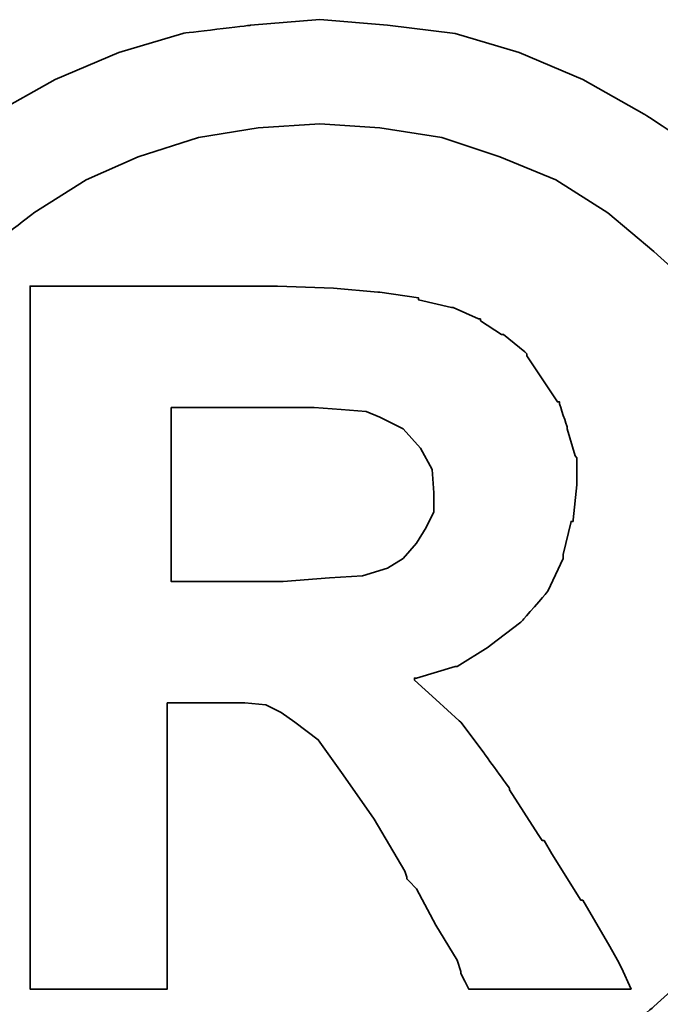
# Model space of a CAD drawing. Header units: millimetres. Extents: x -227 to 3135, y -1502 to 860.
# Tile 169 of 256: x 8.117 to 8.895, y -694.952 to -693.755. Entities that reach past the tile are written whole.
import ezdxf

# ---------------------------------------------------------------- set-up
doc = ezdxf.new("R2010")
doc.units = ezdxf.units.MM
doc.layers.add('DIM', color=4, linetype='CONTINUOUS')
doc.layers.add('layer 1', color=7, linetype='CONTINUOUS')

# ---------------------------------------------------------------- blocks, each defined once
blk = doc.blocks.new('TBI MOTION logo(完整正式版)')
at = {"layer": 'layer 1', "color": 22, "lineweight": 35}
for points, knots in [([(-91.89366, 20.43624), (-91.89366, 20.43624), (-91.91351, 20.77862), (-91.91351, 20.77862), (-91.91351, 20.77862), (-91.91351, 20.77862), (-91.96114, 21.11206), (-91.96114, 21.11206), (-91.96114, 21.11206), (-91.96114, 21.11206), (-92.05641, 21.42764), (-92.05641, 21.42764), (-92.05641, 21.42764), (-92.05641, 21.42764), (-92.18939, 21.74124), (-92.18939, 21.74124), (-92.18939, 21.74124), (-92.18939, 21.74124), (-92.34222, 22.03697), (-92.34222, 22.03697), (-92.34222, 22.03697), (-92.34222, 22.03697), (-92.5407, 22.30294), (-92.5407, 22.30294), (-92.5407, 22.30294), (-92.5407, 22.30294), (-92.76895, 22.5689), (-92.76895, 22.5689), (-92.76895, 22.5689), (-92.76895, 22.5689), (-93.00713, 22.78921), (-93.00713, 22.78921), (-93.00713, 22.78921), (-93.00713, 22.78921), (-93.285, 22.96982), (-93.285, 22.96982), (-93.285, 22.96982), (-93.285, 22.96982), (-93.58867, 23.14051), (-93.58867, 23.14051), (-93.58867, 23.14051), (-93.58867, 23.14051), (-93.90227, 23.2735), (-93.90227, 23.2735), (-93.90227, 23.2735), (-93.90227, 23.2735), (-94.21785, 23.36877), (-94.21785, 23.36877), (-94.21785, 23.36877), (-94.21785, 23.36877), (-94.55129, 23.40846), (-94.55129, 23.40846), (-94.55129, 23.40846), (-94.55129, 23.40846), (-94.88474, 23.43625), (-94.88474, 23.43625), (-94.88474, 23.43625), (-94.88474, 23.43625), (-95.22612, 23.40846), (-95.22612, 23.40846), (-95.22612, 23.40846), (-95.22612, 23.40846), (-95.55956, 23.36877), (-95.55956, 23.36877), (-95.55956, 23.36877), (-95.55956, 23.36877), (-95.87515, 23.2735), (-95.87515, 23.2735), (-95.87515, 23.2735), (-95.87515, 23.2735), (-96.18973, 23.14051), (-96.18973, 23.14051), (-96.18973, 23.14051), (-96.18973, 23.14051), (-96.4944, 22.96982), (-96.4944, 22.96982), (-96.4944, 22.96982), (-96.4944, 22.96982), (-96.77028, 22.78921), (-96.77028, 22.78921), (-96.77028, 22.78921), (-96.77028, 22.78921), (-97.00846, 22.5689), (-97.00846, 22.5689), (-97.00846, 22.5689), (-97.00846, 22.5689), (-97.23671, 22.30294), (-97.23671, 22.30294), (-97.23671, 22.30294), (-97.23671, 22.30294), (-97.43618, 22.03697), (-97.43618, 22.03697), (-97.43618, 22.03697), (-97.43618, 22.03697), (-97.58901, 21.74124), (-97.58901, 21.74124), (-97.58901, 21.74124), (-97.58901, 21.74124), (-97.72298, 21.42764), (-97.72298, 21.42764), (-97.72298, 21.42764), (-97.72298, 21.42764), (-97.81825, 21.11206), (-97.81825, 21.11206), (-97.81825, 21.11206), (-97.81825, 21.11206), (-97.86589, 20.77862), (-97.86589, 20.77862), (-97.86589, 20.77862), (-97.86589, 20.77862), (-97.88375, 20.43624), (-97.88375, 20.43624), (-97.88375, 20.43624), (-97.88375, 20.43624), (-97.86589, 20.1028), (-97.86589, 20.1028), (-97.86589, 20.1028), (-97.86589, 20.1028), (-97.81825, 19.77035), (-97.81825, 19.77035), (-97.81825, 19.77035), (-97.81825, 19.77035), (-97.72298, 19.44583), (-97.72298, 19.44583), (-97.72298, 19.44583), (-97.72298, 19.44583), (-97.58901, 19.13224), (-97.58901, 19.13224), (-97.58901, 19.13224), (-97.58901, 19.13224), (-97.43618, 18.83749), (-97.43618, 18.83749), (-97.43618, 18.83749), (-97.43618, 18.83749), (-97.23671, 18.55963), (-97.23671, 18.55963), (-97.23671, 18.55963), (-97.23671, 18.55963), (-97.00846, 18.32145), (-97.00846, 18.32145), (-97.00846, 18.32145), (-97.00846, 18.32145), (-96.77028, 18.0932), (-96.77028, 18.0932), (-96.77028, 18.0932), (-96.77028, 18.0932), (-96.4944, 17.88381), (-96.4944, 17.88381), (-96.4944, 17.88381), (-96.4944, 17.88381), (-96.18973, 17.72205), (-96.18973, 17.72205), (-96.18973, 17.72205), (-96.18973, 17.72205), (-95.87515, 17.58906), (-95.87515, 17.58906), (-95.87515, 17.58906), (-95.87515, 17.58906), (-95.55956, 17.4938), (-95.55956, 17.4938), (-95.55956, 17.4938), (-95.55956, 17.4938), (-95.22612, 17.44616), (-95.22612, 17.44616), (-95.22612, 17.44616), (-95.22612, 17.44616), (-94.88474, 17.42631), (-94.88474, 17.42631), (-94.88474, 17.42631), (-94.88474, 17.42631), (-94.55129, 17.44616), (-94.55129, 17.44616), (-94.55129, 17.44616), (-94.55129, 17.44616), (-94.21785, 17.4938), (-94.21785, 17.4938), (-94.21785, 17.4938), (-94.21785, 17.4938), (-93.90227, 17.58906), (-93.90227, 17.58906), (-93.90227, 17.58906), (-93.90227, 17.58906), (-93.58867, 17.72205), (-93.58867, 17.72205), (-93.58867, 17.72205), (-93.58867, 17.72205), (-93.285, 17.88381), (-93.285, 17.88381), (-93.285, 17.88381), (-93.285, 17.88381), (-93.00713, 18.0932), (-93.00713, 18.0932), (-93.00713, 18.0932), (-93.00713, 18.0932), (-92.76895, 18.32145), (-92.76895, 18.32145), (-92.76895, 18.32145), (-92.76895, 18.32145), (-92.5407, 18.55963), (-92.5407, 18.55963), (-92.5407, 18.55963), (-92.5407, 18.55963), (-92.34222, 18.83749), (-92.34222, 18.83749), (-92.34222, 18.83749), (-92.34222, 18.83749), (-92.18939, 19.13224), (-92.18939, 19.13224), (-92.18939, 19.13224), (-92.18939, 19.13224), (-92.05641, 19.44583), (-92.05641, 19.44583), (-92.05641, 19.44583), (-92.05641, 19.44583), (-91.96114, 19.77035), (-91.96114, 19.77035), (-91.96114, 19.77035), (-91.96114, 19.77035), (-91.91351, 20.1028), (-91.91351, 20.1028), (-91.91351, 20.1028), (-91.91351, 20.1028), (-91.89366, 20.43624), (-91.89366, 20.43624)], [0, 0, 0, 0, 0.0178571, 0.0178571, 0.0178571, 0.0178572, 0.0357143, 0.0357143, 0.0357143, 0.0357143, 0.0535714, 0.0535714, 0.0535714, 0.0535714, 0.0714286, 0.0714286, 0.0714286, 0.0714286, 0.0892857, 0.0892857, 0.0892857, 0.0892857, 0.1071429, 0.1071429, 0.1071429, 0.1071429, 0.125, 0.125, 0.125, 0.125, 0.1428571, 0.1428571, 0.1428571, 0.1428572, 0.1607143, 0.1607143, 0.1607143, 0.1607143, 0.1785714, 0.1785714, 0.1785714, 0.1785714, 0.1964286, 0.1964286, 0.1964286, 0.1964286, 0.2142857, 0.2142857, 0.2142857, 0.2142857, 0.2321429, 0.2321429, 0.2321429, 0.2321429, 0.25, 0.25, 0.25, 0.25, 0.2678571, 0.2678571, 0.2678571, 0.2678572, 0.2857143, 0.2857143, 0.2857143, 0.2857143, 0.3035714, 0.3035714, 0.3035714, 0.3035714, 0.3214286, 0.3214286, 0.3214286, 0.3214286, 0.3392857, 0.3392857, 0.3392857, 0.3392857, 0.3571429, 0.3571429, 0.3571429, 0.3571429, 0.375, 0.375, 0.375, 0.375, 0.3928571, 0.3928571, 0.3928571, 0.3928572, 0.4107143, 0.4107143, 0.4107143, 0.4107143, 0.4285714, 0.4285714, 0.4285714, 0.4285714, 0.4464286, 0.4464286, 0.4464286, 0.4464286, 0.4642857, 0.4642857, 0.4642857, 0.4642857, 0.4821429, 0.4821429, 0.4821429, 0.4821429, 0.5, 0.5, 0.5, 0.5, 0.5178571, 0.5178571, 0.5178571, 0.5178572, 0.5357143, 0.5357143, 0.5357143, 0.5357143, 0.5535714, 0.5535714, 0.5535714, 0.5535714, 0.5714286, 0.5714286, 0.5714286, 0.5714286, 0.5892857, 0.5892857, 0.5892857, 0.5892857, 0.6071429, 0.6071429, 0.6071429, 0.6071429, 0.625, 0.625, 0.625, 0.625, 0.6428571, 0.6428571, 0.6428571, 0.6428572, 0.6607143, 0.6607143, 0.6607143, 0.6607143, 0.6785714, 0.6785714, 0.6785714, 0.6785714, 0.6964286, 0.6964286, 0.6964286, 0.6964286, 0.7142857, 0.7142857, 0.7142857, 0.7142857, 0.7321429, 0.7321429, 0.7321429, 0.7321429, 0.75, 0.75, 0.75, 0.75, 0.7678571, 0.7678571, 0.7678571, 0.7678572, 0.7857143, 0.7857143, 0.7857143, 0.7857143, 0.8035714, 0.8035714, 0.8035714, 0.8035714, 0.8214286, 0.8214286, 0.8214286, 0.8214286, 0.8392857, 0.8392857, 0.8392857, 0.8392857, 0.8571429, 0.8571429, 0.8571429, 0.8571429, 0.875, 0.875, 0.875, 0.875, 0.8928571, 0.8928571, 0.8928571, 0.8928572, 0.9107143, 0.9107143, 0.9107143, 0.9107143, 0.9285714, 0.9285714, 0.9285714, 0.9285714, 0.9464286, 0.9464286, 0.9464286, 0.9464286, 0.9642857, 0.9642857, 0.9642857, 0.9642857, 0.9821429, 0.9821429, 0.9821429, 0.9821429, 1, 1, 1, 1]), ([(-92.38986, 20.43624), (-92.38986, 20.43624), (-92.40871, 20.74091), (-92.40871, 20.74091), (-92.40871, 20.74091), (-92.40871, 20.74091), (-92.45536, 21.02672), (-92.45536, 21.02672), (-92.45536, 21.02672), (-92.45536, 21.02672), (-92.55063, 21.32245), (-92.55063, 21.32245), (-92.55063, 21.32245), (-92.55063, 21.32245), (-92.68361, 21.59833), (-92.68361, 21.59833), (-92.68361, 21.59833), (-92.68361, 21.59833), (-92.82651, 21.86429), (-92.82651, 21.86429), (-92.82651, 21.86429), (-92.82651, 21.86429), (-93.01705, 22.09255), (-93.01705, 22.09255), (-93.01705, 22.09255), (-93.01705, 22.09255), (-93.23736, 22.29301), (-93.23736, 22.29301), (-93.23736, 22.29301), (-93.23736, 22.29301), (-93.46561, 22.48355), (-93.46561, 22.48355), (-93.46561, 22.48355), (-93.46561, 22.48355), (-93.72165, 22.6463), (-93.72165, 22.6463), (-93.72165, 22.6463), (-93.72165, 22.6463), (-93.99754, 22.75944), (-93.99754, 22.75944), (-93.99754, 22.75944), (-93.99754, 22.75944), (-94.28335, 22.85471), (-94.28335, 22.85471), (-94.28335, 22.85471), (-94.28335, 22.85471), (-94.589, 22.90234), (-94.589, 22.90234), (-94.589, 22.90234), (-94.589, 22.90234), (-94.88474, 22.92219), (-94.88474, 22.92219), (-94.88474, 22.92219), (-94.88474, 22.92219), (-95.1894, 22.90234), (-95.1894, 22.90234), (-95.1894, 22.90234), (-95.1894, 22.90234), (-95.48315, 22.85471), (-95.48315, 22.85471), (-95.48315, 22.85471), (-95.48315, 22.85471), (-95.77988, 22.75944), (-95.77988, 22.75944), (-95.77988, 22.75944), (-95.77988, 22.75944), (-96.03691, 22.6463), (-96.03691, 22.6463), (-96.03691, 22.6463), (-96.03691, 22.6463), (-96.29394, 22.48355), (-96.29394, 22.48355), (-96.29394, 22.48355), (-96.29394, 22.48355), (-96.54203, 22.29301), (-96.54203, 22.29301), (-96.54203, 22.29301), (-96.54203, 22.29301), (-96.75937, 22.09255), (-96.75937, 22.09255), (-96.75937, 22.09255), (-96.75937, 22.09255), (-96.9509, 21.86429), (-96.9509, 21.86429), (-96.9509, 21.86429), (-96.9509, 21.86429), (-97.0938, 21.59833), (-97.0938, 21.59833), (-97.0938, 21.59833), (-97.0938, 21.59833), (-97.21686, 21.32245), (-97.21686, 21.32245), (-97.21686, 21.32245), (-97.21686, 21.32245), (-97.32206, 21.02672), (-97.32206, 21.02672), (-97.32206, 21.02672), (-97.32206, 21.02672), (-97.36076, 20.74091), (-97.36076, 20.74091), (-97.36076, 20.74091), (-97.36076, 20.74091), (-97.37961, 20.43624), (-97.37961, 20.43624), (-97.37961, 20.43624), (-97.37961, 20.43624), (-97.36076, 20.12165), (-97.36076, 20.12165), (-97.36076, 20.12165), (-97.36076, 20.12165), (-97.32206, 19.82791), (-97.32206, 19.82791), (-97.32206, 19.82791), (-97.32206, 19.82791), (-97.21686, 19.55102), (-97.21686, 19.55102), (-97.21686, 19.55102), (-97.21686, 19.55102), (-97.0938, 19.28407), (-97.0938, 19.28407), (-97.0938, 19.28407), (-97.0938, 19.28407), (-96.94098, 19.01811), (-96.94098, 19.01811), (-96.94098, 19.01811), (-96.94098, 19.01811), (-96.75937, 18.77001), (-96.75937, 18.77001), (-96.75937, 18.77001), (-96.75937, 18.77001), (-96.54203, 18.56955), (-96.54203, 18.56955), (-96.54203, 18.56955), (-96.54203, 18.56955), (-96.29394, 18.37901), (-96.29394, 18.37901), (-96.29394, 18.37901), (-96.29394, 18.37901), (-96.03691, 18.21725), (-96.03691, 18.21725), (-96.03691, 18.21725), (-96.03691, 18.21725), (-95.77988, 18.10412), (-95.77988, 18.10412), (-95.77988, 18.10412), (-95.77988, 18.10412), (-95.48315, 18.00786), (-95.48315, 18.00786), (-95.48315, 18.00786), (-95.48315, 18.00786), (-95.1894, 17.96022), (-95.1894, 17.96022), (-95.1894, 17.96022), (-95.1894, 17.96022), (-94.88474, 17.94137), (-94.88474, 17.94137), (-94.88474, 17.94137), (-94.88474, 17.94137), (-94.589, 17.96022), (-94.589, 17.96022), (-94.589, 17.96022), (-94.589, 17.96022), (-94.28335, 18.00786), (-94.28335, 18.00786), (-94.28335, 18.00786), (-94.28335, 18.00786), (-93.99754, 18.10412), (-93.99754, 18.10412), (-93.99754, 18.10412), (-93.99754, 18.10412), (-93.72165, 18.21725), (-93.72165, 18.21725), (-93.72165, 18.21725), (-93.72165, 18.21725), (-93.46561, 18.37901), (-93.46561, 18.37901), (-93.46561, 18.37901), (-93.46561, 18.37901), (-93.23736, 18.56955), (-93.23736, 18.56955), (-93.23736, 18.56955), (-93.23736, 18.56955), (-93.01705, 18.77001), (-93.01705, 18.77001), (-93.01705, 18.77001), (-93.01705, 18.77001), (-92.83644, 19.01811), (-92.83644, 19.01811), (-92.83644, 19.01811), (-92.83644, 19.01811), (-92.68361, 19.28407), (-92.68361, 19.28407), (-92.68361, 19.28407), (-92.68361, 19.28407), (-92.55063, 19.55102), (-92.55063, 19.55102), (-92.55063, 19.55102), (-92.55063, 19.55102), (-92.45536, 19.82791), (-92.45536, 19.82791), (-92.45536, 19.82791), (-92.45536, 19.82791), (-92.40871, 20.12165), (-92.40871, 20.12165), (-92.40871, 20.12165), (-92.40871, 20.12165), (-92.38986, 20.43624), (-92.38986, 20.43624)], [0, 0, 0, 0, 0.0192308, 0.0192308, 0.0192308, 0.0192308, 0.0384615, 0.0384615, 0.0384615, 0.0384615, 0.0576923, 0.0576923, 0.0576923, 0.0576923, 0.0769231, 0.0769231, 0.0769231, 0.0769231, 0.0961538, 0.0961538, 0.0961538, 0.0961539, 0.1153846, 0.1153846, 0.1153846, 0.1153846, 0.1346154, 0.1346154, 0.1346154, 0.1346154, 0.1538462, 0.1538462, 0.1538462, 0.1538462, 0.1730769, 0.1730769, 0.1730769, 0.1730769, 0.1923077, 0.1923077, 0.1923077, 0.1923077, 0.2115385, 0.2115385, 0.2115385, 0.2115385, 0.2307692, 0.2307692, 0.2307692, 0.2307692, 0.25, 0.25, 0.25, 0.25, 0.2692308, 0.2692308, 0.2692308, 0.2692308, 0.2884615, 0.2884615, 0.2884615, 0.2884615, 0.3076923, 0.3076923, 0.3076923, 0.3076923, 0.3269231, 0.3269231, 0.3269231, 0.3269231, 0.3461538, 0.3461538, 0.3461538, 0.3461539, 0.3653846, 0.3653846, 0.3653846, 0.3653846, 0.3846154, 0.3846154, 0.3846154, 0.3846154, 0.4038462, 0.4038462, 0.4038462, 0.4038462, 0.4230769, 0.4230769, 0.4230769, 0.4230769, 0.4423077, 0.4423077, 0.4423077, 0.4423077, 0.4615385, 0.4615385, 0.4615385, 0.4615385, 0.4807692, 0.4807692, 0.4807692, 0.4807692, 0.5, 0.5, 0.5, 0.5, 0.5192308, 0.5192308, 0.5192308, 0.5192308, 0.5384615, 0.5384615, 0.5384615, 0.5384615, 0.5576923, 0.5576923, 0.5576923, 0.5576923, 0.5769231, 0.5769231, 0.5769231, 0.5769231, 0.5961538, 0.5961538, 0.5961538, 0.5961539, 0.6153846, 0.6153846, 0.6153846, 0.6153846, 0.6346154, 0.6346154, 0.6346154, 0.6346154, 0.6538462, 0.6538462, 0.6538462, 0.6538462, 0.6730769, 0.6730769, 0.6730769, 0.6730769, 0.6923077, 0.6923077, 0.6923077, 0.6923077, 0.7115385, 0.7115385, 0.7115385, 0.7115385, 0.7307692, 0.7307692, 0.7307692, 0.7307692, 0.75, 0.75, 0.75, 0.75, 0.7692308, 0.7692308, 0.7692308, 0.7692308, 0.7884615, 0.7884615, 0.7884615, 0.7884615, 0.8076923, 0.8076923, 0.8076923, 0.8076923, 0.8269231, 0.8269231, 0.8269231, 0.8269231, 0.8461538, 0.8461538, 0.8461538, 0.8461539, 0.8653846, 0.8653846, 0.8653846, 0.8653846, 0.8846154, 0.8846154, 0.8846154, 0.8846154, 0.9038462, 0.9038462, 0.9038462, 0.9038462, 0.9230769, 0.9230769, 0.9230769, 0.9230769, 0.9423077, 0.9423077, 0.9423077, 0.9423077, 0.9615385, 0.9615385, 0.9615385, 0.9615385, 0.9807692, 0.9807692, 0.9807692, 0.9807692, 1, 1, 1, 1]), ([(-96.31279, 18.7323), (-96.31279, 18.7323), (-96.31279, 18.77001), (-96.31279, 18.77001), (-96.31279, 18.77001), (-96.31279, 18.77001), (-96.31279, 18.87422), (-96.31279, 18.87422), (-96.31279, 18.87422), (-96.31279, 18.87422), (-96.31279, 19.04689), (-96.31279, 19.04689), (-96.31279, 19.04689), (-96.31279, 19.04689), (-96.31279, 19.25529), (-96.31279, 19.25529), (-96.31279, 19.25529), (-96.31279, 19.25529), (-96.31279, 19.5024), (-96.31279, 19.5024), (-96.31279, 19.5024), (-96.31279, 19.5024), (-96.31279, 19.77035), (-96.31279, 19.77035), (-96.31279, 19.77035), (-96.31279, 19.77035), (-96.31279, 20.37868), (-96.31279, 20.37868), (-96.31279, 20.37868), (-96.31279, 20.37868), (-96.31279, 20.98801), (-96.31279, 20.98801), (-96.31279, 20.98801), (-96.31279, 20.98801), (-96.31279, 21.27482), (-96.31279, 21.27482), (-96.31279, 21.27482), (-96.31279, 21.27482), (-96.31279, 21.52291), (-96.31279, 21.52291), (-96.31279, 21.52291), (-96.31279, 21.52291), (-96.31279, 21.75017), (-96.31279, 21.75017), (-96.31279, 21.75017), (-96.31279, 21.75017), (-96.31279, 21.90399), (-96.31279, 21.90399), (-96.31279, 21.90399), (-96.31279, 21.90399), (-96.31279, 22.0072), (-96.31279, 22.0072), (-96.31279, 22.0072), (-96.31279, 22.0072), (-96.31279, 22.04689), (-96.31279, 22.04689), (-96.31279, 22.04689), (-96.31279, 22.04689), (-96.31279, 22.12232), (-96.31279, 22.12232), (-96.31279, 22.12232), (-96.31279, 22.12232), (-96.2463, 22.12232), (-96.2463, 22.12232), (-96.2463, 22.12232), (-96.2463, 22.12232), (-96.22645, 22.12232), (-96.22645, 22.12232), (-96.22645, 22.12232), (-96.22645, 22.12232), (-96.18973, 22.12232), (-96.18973, 22.12232), (-96.18973, 22.12232), (-96.18973, 22.12232), (-96.05576, 22.12232), (-96.05576, 22.12232), (-96.05576, 22.12232), (-96.05576, 22.12232), (-95.87515, 22.12232), (-95.87515, 22.12232), (-95.87515, 22.12232), (-95.87515, 22.12232), (-95.66476, 22.12232), (-95.66476, 22.12232), (-95.66476, 22.12232), (-95.66476, 22.12232), (-95.44643, 22.12232), (-95.44643, 22.12232), (-95.44643, 22.12232), (-95.44643, 22.12232), (-95.27375, 22.12232), (-95.27375, 22.12232), (-95.27375, 22.12232), (-95.27375, 22.12232), (-95.15963, 22.12232), (-95.15963, 22.12232), (-95.15963, 22.12232), (-95.15963, 22.12232), (-95.12291, 22.12232), (-95.12291, 22.12232), (-95.12291, 22.12232), (-95.12291, 22.12232), (-95.10306, 22.12232), (-95.10306, 22.12232), (-95.10306, 22.12232), (-95.10306, 22.12232), (-95.09314, 22.12232), (-95.09314, 22.12232), (-95.09314, 22.12232), (-95.09314, 22.12232), (-94.81725, 22.1124), (-94.81725, 22.1124), (-94.81725, 22.1124), (-94.81725, 22.1124), (-94.59893, 22.09255), (-94.59893, 22.09255), (-94.59893, 22.09255), (-94.59893, 22.09255), (-94.589, 22.09255), (-94.589, 22.09255), (-94.589, 22.09255), (-94.589, 22.09255), (-94.39846, 22.06476), (-94.39846, 22.06476), (-94.39846, 22.06476), (-94.39846, 22.06476), (-94.39846, 22.05483), (-94.39846, 22.05483), (-94.39846, 22.05483), (-94.39846, 22.05483), (-94.23571, 22.01713), (-94.23571, 22.01713), (-94.23571, 22.01713), (-94.23571, 22.01713), (-94.22777, 22.01713), (-94.22777, 22.01713), (-94.22777, 22.01713), (-94.22777, 22.01713), (-94.10273, 21.96056), (-94.10273, 21.96056), (-94.10273, 21.96056), (-94.10273, 21.96056), (-94.09281, 21.96056), (-94.09281, 21.96056), (-94.09281, 21.96056), (-94.09281, 21.96056), (-94.09281, 21.95162), (-94.09281, 21.95162), (-94.09281, 21.95162), (-94.09281, 21.95162), (-93.9896, 21.88415), (-93.9896, 21.88415), (-93.9896, 21.88415), (-93.9896, 21.88415), (-93.97868, 21.88415), (-93.97868, 21.88415), (-93.97868, 21.88415), (-93.97868, 21.88415), (-93.87448, 21.79781), (-93.87448, 21.79781), (-93.87448, 21.79781), (-93.87448, 21.79781), (-93.86456, 21.78888), (-93.86456, 21.78888), (-93.86456, 21.78888), (-93.86456, 21.78888), (-93.86456, 21.77895), (-93.86456, 21.77895), (-93.86456, 21.77895), (-93.86456, 21.77895), (-93.78913, 21.66483), (-93.78913, 21.66483), (-93.78913, 21.66483), (-93.78913, 21.66483), (-93.71371, 21.5507), (-93.71371, 21.5507), (-93.71371, 21.5507), (-93.71371, 21.5507), (-93.7028, 21.5507), (-93.7028, 21.5507), (-93.7028, 21.5507), (-93.7028, 21.5507), (-93.7028, 21.54078), (-93.7028, 21.54078), (-93.7028, 21.54078), (-93.7028, 21.54078), (-93.66608, 21.42764), (-93.66608, 21.42764), (-93.66608, 21.42764), (-93.66608, 21.42764), (-93.66608, 21.41772), (-93.66608, 21.41772), (-93.66608, 21.41772), (-93.66608, 21.41772), (-93.62638, 21.28474), (-93.62638, 21.28474), (-93.62638, 21.28474), (-93.62638, 21.28474), (-93.61844, 21.27482), (-93.61844, 21.27482), (-93.61844, 21.27482), (-93.61844, 21.27482), (-93.61844, 21.14977), (-93.61844, 21.14977), (-93.61844, 21.14977), (-93.61844, 21.14977), (-93.61844, 21.14183), (-93.61844, 21.14183), (-93.61844, 21.14183), (-93.61844, 21.14183), (-93.6363, 20.96915), (-93.6363, 20.96915), (-93.6363, 20.96915), (-93.6363, 20.96915), (-93.6363, 20.96122), (-93.6363, 20.96122), (-93.6363, 20.96122), (-93.6363, 20.96122), (-93.64623, 20.96122), (-93.64623, 20.96122), (-93.64623, 20.96122), (-93.64623, 20.96122), (-93.68493, 20.79847), (-93.68493, 20.79847), (-93.68493, 20.79847), (-93.68493, 20.79847), (-93.68493, 20.78854), (-93.68493, 20.78854), (-93.68493, 20.78854), (-93.68493, 20.78854), (-93.68493, 20.77862), (-93.68493, 20.77862), (-93.68493, 20.77862), (-93.68493, 20.77862), (-93.76135, 20.61785), (-93.76135, 20.61785), (-93.76135, 20.61785), (-93.76135, 20.61785), (-93.76929, 20.60693), (-93.76929, 20.60693), (-93.76929, 20.60693), (-93.76929, 20.60693), (-93.8844, 20.47495), (-93.8844, 20.47495), (-93.8844, 20.47495), (-93.8844, 20.47495), (-93.89433, 20.46502), (-93.89433, 20.46502), (-93.89433, 20.46502), (-93.89433, 20.46502), (-94.04517, 20.34991), (-94.04517, 20.34991), (-94.04517, 20.34991), (-94.04517, 20.34991), (-94.05509, 20.34197), (-94.05509, 20.34197), (-94.05509, 20.34197), (-94.05509, 20.34197), (-94.20792, 20.2467), (-94.20792, 20.2467), (-94.20792, 20.2467), (-94.20792, 20.2467), (-94.21785, 20.2467), (-94.21785, 20.2467), (-94.21785, 20.2467), (-94.21785, 20.2467), (-94.40839, 20.18913), (-94.40839, 20.18913), (-94.40839, 20.18913), (-94.40839, 20.18913), (-94.41831, 20.18913), (-94.41831, 20.18913), (-94.41831, 20.18913), (-94.41831, 20.18913), (-94.41831, 20.17921), (-94.41831, 20.17921), (-94.41831, 20.17921), (-94.41831, 20.17921), (-94.31312, 20.08394), (-94.31312, 20.08394), (-94.31312, 20.08394), (-94.31312, 20.08394), (-94.198, 19.97875), (-94.198, 19.97875), (-94.198, 19.97875), (-94.198, 19.97875), (-94.18907, 19.97081), (-94.18907, 19.97081), (-94.18907, 19.97081), (-94.18907, 19.97081), (-94.07494, 19.81798), (-94.07494, 19.81798), (-94.07494, 19.81798), (-94.07494, 19.81798), (-93.9499, 19.6453), (-93.9499, 19.6453), (-93.9499, 19.6453), (-93.9499, 19.6453), (-93.9499, 19.63736), (-93.9499, 19.63736), (-93.9499, 19.63736), (-93.9499, 19.63736), (-93.80799, 19.41705), (-93.80799, 19.41705), (-93.80799, 19.41705), (-93.80799, 19.41705), (-93.78913, 19.38828), (-93.78913, 19.38828), (-93.78913, 19.38828), (-93.78913, 19.38828), (-93.77921, 19.38828), (-93.77921, 19.38828), (-93.77921, 19.38828), (-93.77921, 19.38828), (-93.7415, 19.32178), (-93.7415, 19.32178), (-93.7415, 19.32178), (-93.7415, 19.32178), (-93.59859, 19.09353), (-93.59859, 19.09353), (-93.59859, 19.09353), (-93.59859, 19.09353), (-93.58867, 19.09353), (-93.58867, 19.09353), (-93.58867, 19.09353), (-93.58867, 19.09353), (-93.45569, 18.86528), (-93.45569, 18.86528), (-93.45569, 18.86528), (-93.45569, 18.86528), (-93.41798, 18.7978), (-93.41798, 18.7978), (-93.41798, 18.7978), (-93.41798, 18.7978), (-93.39813, 18.76009), (-93.39813, 18.76009), (-93.39813, 18.76009), (-93.39813, 18.76009), (-93.3505, 18.6549), (-93.3505, 18.6549), (-93.3505, 18.6549), (-93.3505, 18.6549), (-93.45569, 18.6549), (-93.45569, 18.6549), (-93.45569, 18.6549), (-93.45569, 18.6549), (-93.47454, 18.6549), (-93.47454, 18.6549), (-93.47454, 18.6549), (-93.47454, 18.6549), (-93.56088, 18.6549), (-93.56088, 18.6549), (-93.56088, 18.6549), (-93.56088, 18.6549), (-93.78913, 18.6549), (-93.78913, 18.6549), (-93.78913, 18.6549), (-93.78913, 18.6549), (-94.01738, 18.6549), (-94.01738, 18.6549), (-94.01738, 18.6549), (-94.01738, 18.6549), (-94.09281, 18.6549), (-94.09281, 18.6549), (-94.09281, 18.6549), (-94.09281, 18.6549), (-94.11265, 18.6549), (-94.11265, 18.6549), (-94.11265, 18.6549), (-94.11265, 18.6549), (-94.15036, 18.6549), (-94.15036, 18.6549), (-94.15036, 18.6549), (-94.15036, 18.6549), (-94.17021, 18.69459), (-94.17021, 18.69459), (-94.17021, 18.69459), (-94.17021, 18.69459), (-94.18907, 18.7323), (-94.18907, 18.7323), (-94.18907, 18.7323), (-94.18907, 18.7323), (-94.18907, 18.74223), (-94.18907, 18.74223), (-94.18907, 18.74223), (-94.18907, 18.74223), (-94.20792, 18.7978), (-94.20792, 18.7978), (-94.20792, 18.7978), (-94.20792, 18.7978), (-94.31312, 18.97048), (-94.31312, 18.97048), (-94.31312, 18.97048), (-94.31312, 18.97048), (-94.40839, 19.1501), (-94.40839, 19.1501), (-94.40839, 19.1501), (-94.40839, 19.1501), (-94.4461, 19.1888), (-94.4461, 19.1888), (-94.4461, 19.1888), (-94.4461, 19.1888), (-94.45602, 19.19873), (-94.45602, 19.19873), (-94.45602, 19.19873), (-94.45602, 19.19873), (-94.45602, 19.20766), (-94.45602, 19.20766), (-94.45602, 19.20766), (-94.45602, 19.20766), (-94.46595, 19.23644), (-94.46595, 19.23644), (-94.46595, 19.23644), (-94.46595, 19.23644), (-94.61679, 19.49347), (-94.61679, 19.49347), (-94.61679, 19.49347), (-94.61679, 19.49347), (-94.76962, 19.7118), (-94.76962, 19.7118), (-94.76962, 19.7118), (-94.76962, 19.7118), (-94.89268, 19.88447), (-94.89268, 19.88447), (-94.89268, 19.88447), (-94.89268, 19.88447), (-95.00779, 19.97081), (-95.00779, 19.97081), (-95.00779, 19.97081), (-95.00779, 19.97081), (-95.07528, 20.01845), (-95.07528, 20.01845), (-95.07528, 20.01845), (-95.07528, 20.01845), (-95.1507, 20.05616), (-95.1507, 20.05616), (-95.1507, 20.05616), (-95.1507, 20.05616), (-95.2549, 20.06608), (-95.2549, 20.06608), (-95.2549, 20.06608), (-95.2549, 20.06608), (-95.38887, 20.06608), (-95.38887, 20.06608), (-95.38887, 20.06608), (-95.38887, 20.06608), (-95.40872, 20.06608), (-95.40872, 20.06608), (-95.40872, 20.06608), (-95.40872, 20.06608), (-95.42658, 20.06608), (-95.42658, 20.06608), (-95.42658, 20.06608), (-95.42658, 20.06608), (-95.5417, 20.06608), (-95.5417, 20.06608), (-95.5417, 20.06608), (-95.5417, 20.06608), (-95.63697, 20.06608), (-95.63697, 20.06608), (-95.63697, 20.06608), (-95.63697, 20.06608), (-95.63697, 19.99761), (-95.63697, 19.99761), (-95.63697, 19.99761), (-95.63697, 19.99761), (-95.63697, 19.92318), (-95.63697, 19.92318), (-95.63697, 19.92318), (-95.63697, 19.92318), (-95.63697, 19.69294), (-95.63697, 19.69294), (-95.63697, 19.69294), (-95.63697, 19.69294), (-95.63697, 19.44583), (-95.63697, 19.44583), (-95.63697, 19.44583), (-95.63697, 19.44583), (-95.63697, 19.17888), (-95.63697, 19.17888), (-95.63697, 19.17888), (-95.63697, 19.17888), (-95.63697, 18.96055), (-95.63697, 18.96055), (-95.63697, 18.96055), (-95.63697, 18.96055), (-95.63697, 18.87422), (-95.63697, 18.87422), (-95.63697, 18.87422), (-95.63697, 18.87422), (-95.63697, 18.80773), (-95.63697, 18.80773), (-95.63697, 18.80773), (-95.63697, 18.80773), (-95.63697, 18.75017), (-95.63697, 18.75017), (-95.63697, 18.75017), (-95.63697, 18.75017), (-95.63697, 18.7323), (-95.63697, 18.7323), (-95.63697, 18.7323), (-95.63697, 18.7323), (-95.63697, 18.6549), (-95.63697, 18.6549), (-95.63697, 18.6549), (-95.63697, 18.6549), (-95.70247, 18.6549), (-95.70247, 18.6549), (-95.70247, 18.6549), (-95.70247, 18.6549), (-95.72232, 18.6549), (-95.72232, 18.6549), (-95.72232, 18.6549), (-95.72232, 18.6549), (-95.77988, 18.6549), (-95.77988, 18.6549), (-95.77988, 18.6549), (-95.77988, 18.6549), (-95.97835, 18.6549), (-95.97835, 18.6549), (-95.97835, 18.6549), (-95.97835, 18.6549), (-96.15103, 18.6549), (-96.15103, 18.6549), (-96.15103, 18.6549), (-96.15103, 18.6549), (-96.2076, 18.6549), (-96.2076, 18.6549), (-96.2076, 18.6549), (-96.2076, 18.6549), (-96.2463, 18.6549), (-96.2463, 18.6549), (-96.2463, 18.6549), (-96.2463, 18.6549), (-96.31279, 18.6549), (-96.31279, 18.6549), (-96.31279, 18.6549), (-96.31279, 18.6549), (-96.31279, 18.7323), (-96.31279, 18.7323)], [0, 0, 0, 0, 0.0074074, 0.0074074, 0.0074074, 0.0074074, 0.0148148, 0.0148148, 0.0148148, 0.0148148, 0.0222222, 0.0222222, 0.0222222, 0.0222222, 0.0296296, 0.0296296, 0.0296296, 0.0296296, 0.037037, 0.037037, 0.037037, 0.037037, 0.0444444, 0.0444444, 0.0444444, 0.0444445, 0.0518519, 0.0518519, 0.0518519, 0.0518519, 0.0592593, 0.0592593, 0.0592593, 0.0592593, 0.0666667, 0.0666667, 0.0666667, 0.0666667, 0.0740741, 0.0740741, 0.0740741, 0.0740741, 0.0814815, 0.0814815, 0.0814815, 0.0814815, 0.0888889, 0.0888889, 0.0888889, 0.0888889, 0.0962963, 0.0962963, 0.0962963, 0.0962963, 0.1037037, 0.1037037, 0.1037037, 0.1037037, 0.1111111, 0.1111111, 0.1111111, 0.1111111, 0.1185185, 0.1185185, 0.1185185, 0.1185185, 0.1259259, 0.1259259, 0.1259259, 0.1259259, 0.1333333, 0.1333333, 0.1333333, 0.1333333, 0.1407407, 0.1407407, 0.1407407, 0.1407408, 0.1481481, 0.1481481, 0.1481481, 0.1481482, 0.1555556, 0.1555556, 0.1555556, 0.1555556, 0.162963, 0.162963, 0.162963, 0.162963, 0.1703704, 0.1703704, 0.1703704, 0.1703704, 0.1777778, 0.1777778, 0.1777778, 0.1777778, 0.1851852, 0.1851852, 0.1851852, 0.1851852, 0.1925926, 0.1925926, 0.1925926, 0.1925926, 0.2, 0.2, 0.2, 0.2, 0.2074074, 0.2074074, 0.2074074, 0.2074074, 0.2148148, 0.2148148, 0.2148148, 0.2148148, 0.2222222, 0.2222222, 0.2222222, 0.2222222, 0.2296296, 0.2296296, 0.2296296, 0.2296296, 0.237037, 0.237037, 0.237037, 0.237037, 0.2444444, 0.2444444, 0.2444444, 0.2444445, 0.2518519, 0.2518519, 0.2518519, 0.2518519, 0.2592593, 0.2592593, 0.2592593, 0.2592593, 0.2666667, 0.2666667, 0.2666667, 0.2666667, 0.2740741, 0.2740741, 0.2740741, 0.2740741, 0.2814815, 0.2814815, 0.2814815, 0.2814815, 0.2888889, 0.2888889, 0.2888889, 0.2888889, 0.2962963, 0.2962963, 0.2962963, 0.2962963, 0.3037037, 0.3037037, 0.3037037, 0.3037037, 0.3111111, 0.3111111, 0.3111111, 0.3111111, 0.3185185, 0.3185185, 0.3185185, 0.3185185, 0.3259259, 0.3259259, 0.3259259, 0.3259259, 0.3333333, 0.3333333, 0.3333333, 0.3333333, 0.3407407, 0.3407407, 0.3407407, 0.3407408, 0.3481481, 0.3481481, 0.3481481, 0.3481482, 0.3555556, 0.3555556, 0.3555556, 0.3555556, 0.362963, 0.362963, 0.362963, 0.362963, 0.3703704, 0.3703704, 0.3703704, 0.3703704, 0.3777778, 0.3777778, 0.3777778, 0.3777778, 0.3851852, 0.3851852, 0.3851852, 0.3851852, 0.3925926, 0.3925926, 0.3925926, 0.3925926, 0.4, 0.4, 0.4, 0.4, 0.4074074, 0.4074074, 0.4074074, 0.4074074, 0.4148148, 0.4148148, 0.4148148, 0.4148148, 0.4222222, 0.4222222, 0.4222222, 0.4222222, 0.4296296, 0.4296296, 0.4296296, 0.4296296, 0.437037, 0.437037, 0.437037, 0.437037, 0.4444444, 0.4444444, 0.4444444, 0.4444445, 0.4518519, 0.4518519, 0.4518519, 0.4518519, 0.4592593, 0.4592593, 0.4592593, 0.4592593, 0.4666667, 0.4666667, 0.4666667, 0.4666667, 0.4740741, 0.4740741, 0.4740741, 0.4740741, 0.4814815, 0.4814815, 0.4814815, 0.4814815, 0.4888889, 0.4888889, 0.4888889, 0.4888889, 0.4962963, 0.4962963, 0.4962963, 0.4962963, 0.5037037, 0.5037037, 0.5037037, 0.5037037, 0.5111111, 0.5111111, 0.5111111, 0.5111111, 0.5185185, 0.5185185, 0.5185185, 0.5185185, 0.5259259, 0.5259259, 0.5259259, 0.5259259, 0.5333333, 0.5333333, 0.5333333, 0.5333333, 0.5407407, 0.5407407, 0.5407407, 0.5407408, 0.5481481, 0.5481481, 0.5481481, 0.5481482, 0.5555556, 0.5555556, 0.5555556, 0.5555556, 0.562963, 0.562963, 0.562963, 0.562963, 0.5703704, 0.5703704, 0.5703704, 0.5703704, 0.5777778, 0.5777778, 0.5777778, 0.5777778, 0.5851852, 0.5851852, 0.5851852, 0.5851852, 0.5925926, 0.5925926, 0.5925926, 0.5925926, 0.6, 0.6, 0.6, 0.6, 0.6074074, 0.6074074, 0.6074074, 0.6074074, 0.6148148, 0.6148148, 0.6148148, 0.6148148, 0.6222222, 0.6222222, 0.6222222, 0.6222222, 0.6296296, 0.6296296, 0.6296296, 0.6296296, 0.637037, 0.637037, 0.637037, 0.637037, 0.6444444, 0.6444444, 0.6444444, 0.6444445, 0.6518519, 0.6518519, 0.6518519, 0.6518519, 0.6592593, 0.6592593, 0.6592593, 0.6592593, 0.6666667, 0.6666667, 0.6666667, 0.6666667, 0.6740741, 0.6740741, 0.6740741, 0.6740741, 0.6814815, 0.6814815, 0.6814815, 0.6814815, 0.6888889, 0.6888889, 0.6888889, 0.6888889, 0.6962963, 0.6962963, 0.6962963, 0.6962963, 0.7037037, 0.7037037, 0.7037037, 0.7037037, 0.7111111, 0.7111111, 0.7111111, 0.7111111, 0.7185185, 0.7185185, 0.7185185, 0.7185185, 0.7259259, 0.7259259, 0.7259259, 0.7259259, 0.7333333, 0.7333333, 0.7333333, 0.7333333, 0.7407407, 0.7407407, 0.7407407, 0.7407408, 0.7481481, 0.7481481, 0.7481481, 0.7481482, 0.7555556, 0.7555556, 0.7555556, 0.7555556, 0.762963, 0.762963, 0.762963, 0.762963, 0.7703704, 0.7703704, 0.7703704, 0.7703704, 0.7777778, 0.7777778, 0.7777778, 0.7777778, 0.7851852, 0.7851852, 0.7851852, 0.7851852, 0.7925926, 0.7925926, 0.7925926, 0.7925926, 0.8, 0.8, 0.8, 0.8, 0.8074074, 0.8074074, 0.8074074, 0.8074074, 0.8148148, 0.8148148, 0.8148148, 0.8148148, 0.8222222, 0.8222222, 0.8222222, 0.8222222, 0.8296296, 0.8296296, 0.8296296, 0.8296296, 0.837037, 0.837037, 0.837037, 0.837037, 0.8444444, 0.8444444, 0.8444444, 0.8444445, 0.8518519, 0.8518519, 0.8518519, 0.8518519, 0.8592593, 0.8592593, 0.8592593, 0.8592593, 0.8666667, 0.8666667, 0.8666667, 0.8666667, 0.8740741, 0.8740741, 0.8740741, 0.8740741, 0.8814815, 0.8814815, 0.8814815, 0.8814815, 0.8888889, 0.8888889, 0.8888889, 0.8888889, 0.8962963, 0.8962963, 0.8962963, 0.8962963, 0.9037037, 0.9037037, 0.9037037, 0.9037037, 0.9111111, 0.9111111, 0.9111111, 0.9111111, 0.9185185, 0.9185185, 0.9185185, 0.9185185, 0.9259259, 0.9259259, 0.9259259, 0.9259259, 0.9333333, 0.9333333, 0.9333333, 0.9333333, 0.9407407, 0.9407407, 0.9407407, 0.9407408, 0.9481481, 0.9481481, 0.9481481, 0.9481482, 0.9555556, 0.9555556, 0.9555556, 0.9555556, 0.962963, 0.962963, 0.962963, 0.962963, 0.9703704, 0.9703704, 0.9703704, 0.9703704, 0.9777778, 0.9777778, 0.9777778, 0.9777778, 0.9851852, 0.9851852, 0.9851852, 0.9851852, 0.9925926, 0.9925926, 0.9925926, 0.9925926, 1, 1, 1, 1]), ([(-95.61712, 21.52291), (-95.61712, 21.52291), (-95.61712, 21.44551), (-95.61712, 21.44551), (-95.61712, 21.44551), (-95.61712, 21.44551), (-95.61712, 21.27482), (-95.61712, 21.27482), (-95.61712, 21.27482), (-95.61712, 21.27482), (-95.61712, 21.08328), (-95.61712, 21.08328), (-95.61712, 21.08328), (-95.61712, 21.08328), (-95.61712, 20.91358), (-95.61712, 20.91358), (-95.61712, 20.91358), (-95.61712, 20.91358), (-95.61712, 20.74091), (-95.61712, 20.74091), (-95.61712, 20.74091), (-95.61712, 20.74091), (-95.61712, 20.66449), (-95.61712, 20.66449), (-95.61712, 20.66449), (-95.61712, 20.66449), (-95.59926, 20.66449), (-95.59926, 20.66449), (-95.59926, 20.66449), (-95.59926, 20.66449), (-95.38887, 20.66449), (-95.38887, 20.66449), (-95.38887, 20.66449), (-95.38887, 20.66449), (-95.15963, 20.66449), (-95.15963, 20.66449), (-95.15963, 20.66449), (-95.15963, 20.66449), (-95.08421, 20.66449), (-95.08421, 20.66449), (-95.08421, 20.66449), (-95.08421, 20.66449), (-95.06535, 20.66449), (-95.06535, 20.66449), (-95.06535, 20.66449), (-95.06535, 20.66449), (-94.8371, 20.68335), (-94.8371, 20.68335), (-94.8371, 20.68335), (-94.8371, 20.68335), (-94.67435, 20.69327), (-94.67435, 20.69327), (-94.67435, 20.69327), (-94.67435, 20.69327), (-94.55129, 20.73098), (-94.55129, 20.73098), (-94.55129, 20.73098), (-94.55129, 20.73098), (-94.47389, 20.77862), (-94.47389, 20.77862), (-94.47389, 20.77862), (-94.47389, 20.77862), (-94.40839, 20.85503), (-94.40839, 20.85503), (-94.40839, 20.85503), (-94.40839, 20.85503), (-94.36075, 20.93145), (-94.36075, 20.93145), (-94.36075, 20.93145), (-94.36075, 20.93145), (-94.32304, 21.00885), (-94.32304, 21.00885), (-94.32304, 21.00885), (-94.32304, 21.00885), (-94.32304, 21.10214), (-94.32304, 21.10214), (-94.32304, 21.10214), (-94.32304, 21.10214), (-94.33098, 21.21726), (-94.33098, 21.21726), (-94.33098, 21.21726), (-94.33098, 21.21726), (-94.38854, 21.32245), (-94.38854, 21.32245), (-94.38854, 21.32245), (-94.38854, 21.32245), (-94.47389, 21.41772), (-94.47389, 21.41772), (-94.47389, 21.41772), (-94.47389, 21.41772), (-94.589, 21.47528), (-94.589, 21.47528), (-94.589, 21.47528), (-94.589, 21.47528), (-94.65549, 21.50306), (-94.65549, 21.50306), (-94.65549, 21.50306), (-94.65549, 21.50306), (-94.77954, 21.51299), (-94.77954, 21.51299), (-94.77954, 21.51299), (-94.77954, 21.51299), (-94.91252, 21.52291), (-94.91252, 21.52291), (-94.91252, 21.52291), (-94.91252, 21.52291), (-95.10306, 21.52291), (-95.10306, 21.52291), (-95.10306, 21.52291), (-95.10306, 21.52291), (-95.12291, 21.52291), (-95.12291, 21.52291), (-95.12291, 21.52291), (-95.12291, 21.52291), (-95.19833, 21.52291), (-95.19833, 21.52291), (-95.19833, 21.52291), (-95.19833, 21.52291), (-95.40872, 21.52291), (-95.40872, 21.52291), (-95.40872, 21.52291), (-95.40872, 21.52291), (-95.59926, 21.52291), (-95.59926, 21.52291), (-95.59926, 21.52291), (-95.59926, 21.52291), (-95.61712, 21.52291), (-95.61712, 21.52291)], [0, 0, 0, 0, 0.03125, 0.03125, 0.03125, 0.03125, 0.0625, 0.0625, 0.0625, 0.0625, 0.09375, 0.09375, 0.09375, 0.09375, 0.125, 0.125, 0.125, 0.125, 0.15625, 0.15625, 0.15625, 0.15625, 0.1875, 0.1875, 0.1875, 0.1875, 0.21875, 0.21875, 0.21875, 0.21875, 0.25, 0.25, 0.25, 0.25, 0.28125, 0.28125, 0.28125, 0.28125, 0.3125, 0.3125, 0.3125, 0.3125, 0.34375, 0.34375, 0.34375, 0.34375, 0.375, 0.375, 0.375, 0.375, 0.40625, 0.40625, 0.40625, 0.40625, 0.4375, 0.4375, 0.4375, 0.4375, 0.46875, 0.46875, 0.46875, 0.46875, 0.5, 0.5, 0.5, 0.5, 0.53125, 0.53125, 0.53125, 0.53125, 0.5625, 0.5625, 0.5625, 0.5625, 0.59375, 0.59375, 0.59375, 0.59375, 0.625, 0.625, 0.625, 0.625, 0.65625, 0.65625, 0.65625, 0.65625, 0.6875, 0.6875, 0.6875, 0.6875, 0.71875, 0.71875, 0.71875, 0.71875, 0.75, 0.75, 0.75, 0.75, 0.78125, 0.78125, 0.78125, 0.78125, 0.8125, 0.8125, 0.8125, 0.8125, 0.84375, 0.84375, 0.84375, 0.84375, 0.875, 0.875, 0.875, 0.875, 0.90625, 0.90625, 0.90625, 0.90625, 0.9375, 0.9375, 0.9375, 0.9375, 0.96875, 0.96875, 0.96875, 0.96875, 1, 1, 1, 1])]:
    blk.add_open_spline(points, degree=3, knots=knots, dxfattribs=at)

msp = doc.modelspace()

# ---------------------------------------------------------------- block references
at = {"layer": 'DIM', "color": 7, "xscale": 0.246592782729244, "yscale": 0.246592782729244, "zscale": 0.246592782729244}
msp.add_blockref('TBI MOTION logo(完整正式版)', (31.8792, -699.5337), dxfattribs=at)

doc.saveas('drawing.dxf')
